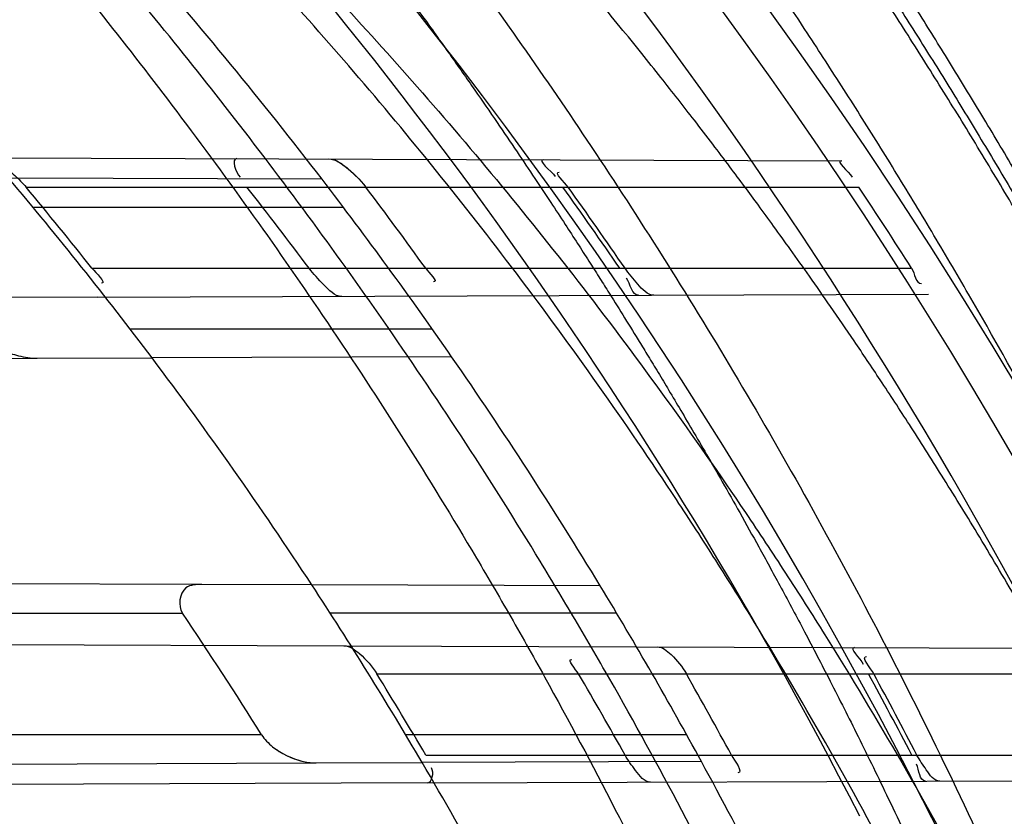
# Model space of a CAD drawing. Header units: millimetres. Extents: x 0 to 297, y 0 to 210.
# Tile 48 of 256: x 146.1197 to 146.2046, y 91.2505 to 91.3192. Entities that reach past the tile are written whole.
import ezdxf

# ---------------------------------------------------------------- set-up
doc = ezdxf.new("R2010")
doc.units = ezdxf.units.MM
doc.header["$LTSCALE"] = 16.335
doc.layers.get('0').update_dxf_attribs({"linetype": 'CONTINUOUS'})
for name, color, linetype in [('01_GLOBAL', 7, 'CONTINUOUS'), ('INTFCLR_1', 7, 'CONTINUOUS'), ('INTFCLR_144815', 7, 'CONTINUOUS')]:
    doc.layers.add(name, color=color, linetype=linetype)

msp = doc.modelspace()

# ---------------------------------------------------------------- linework, layer by layer
at = {"color": 7, "linetype": 'Continuous'}
msp.add_circle((146.8548034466, 92.13446435), 2.66, dxfattribs=at)
at = {"color": 9, "linetype": 'Continuous'}
msp.add_arc((146.8548034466, 92.13446435), 2.6259090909, 182.9674534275, 267.0325465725, dxfattribs=at)
at = {"layer": '01_GLOBAL', "color": 7, "linetype": 'Continuous'}
msp.add_circle((146.8548034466, 92.13446435), 2.695, dxfattribs=at)
at = {"layer": 'INTFCLR_1', "color": 9, "linetype": 'Continuous'}
for p, q in [((146.1165994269, 91.307301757), (146.1906055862, 91.3070434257)), ((146.1457980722, 91.305449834), (146.1187734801, 91.3055441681)), ((146.1202700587, 91.3047686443), (146.1920924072, 91.3047686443)), ((146.1476501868, 91.3030186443), (146.1208825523, 91.3030186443)), ((146.1259618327, 91.2977686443), (146.1966506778, 91.2977686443)), ((146.1264587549, 91.2952699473), (146.1981096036, 91.2955200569)), ((146.1553095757, 91.2925186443), (146.1292506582, 91.2925186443)), ((146.0681950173, 91.2898165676), (146.1212333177, 91.290001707)), ((146.1569801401, 91.2901264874), (146.1311386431, 91.2900362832)), ((146.1354262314, 91.27048603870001), (146.085160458, 91.2706615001)), ((146.1697951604, 91.27036606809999), (146.1449179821, 91.2704529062)), ((146.0727722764, 91.2680186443), (146.1337636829, 91.2680186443)), ((146.1712063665, 91.2680186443), (146.1465002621, 91.2680186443)), ((146.1476880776, 91.2651932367), (146.2155845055, 91.2649562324)), ((146.1505255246, 91.26276864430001), (146.2166761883, 91.26276864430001)), ((146.1405891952, 91.2575186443), (146.0815347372, 91.2575186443)), ((146.1772468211, 91.2575186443), (146.1530172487, 91.2575186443)), ((146.0972084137, 91.25491784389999), (146.1452844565, 91.25508566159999)), ((146.1785214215, 91.255201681), (146.1544393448, 91.2551176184)), ((146.154744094, 91.2557686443), (146.2201688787, 91.2557686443)), ((146.1548589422, 91.253369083), (146.2212503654, 91.2536008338))]:
    msp.add_line(p, q, dxfattribs=at)
at = {"layer": 'INTFCLR_1', "color": 6, "linetype": 'Continuous'}
for p, q in [((146.1906055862, 91.3070434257), (146.1906359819, 91.30704331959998)), ((146.1264587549, 91.2952699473), (146.0566160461, 91.2950261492)), ((146.1212333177, 91.290001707), (146.1311386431, 91.2900362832)), ((146.1449179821, 91.2704529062), (146.1354262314, 91.27048603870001)), ((146.0835865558, 91.2654169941), (146.1476880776, 91.2651932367)), ((146.1452844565, 91.25508566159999), (146.1544393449, 91.2551176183)), ((146.1548589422, 91.253369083), (146.0929097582, 91.2531528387))]:
    msp.add_line(p, q, dxfattribs=at)
at = {"layer": 'INTFCLR_1', "color": 7, "linetype": 'Continuous'}
msp.add_line((146.1479255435, 91.3064525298), (146.1490556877, 91.3053950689), dxfattribs=at)
msp.add_lwpolyline([(146.1440638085, 91.25524737), (146.144210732, 91.2552123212), (146.144355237, 91.2551816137), (146.1444973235, 91.2551552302), (146.1446375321, 91.2551330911), (146.1447753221, 91.25511523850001), (146.1449090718, 91.2551017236), (146.1450382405, 91.25509241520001), (146.1451633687, 91.2550871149), (146.1452844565, 91.25508566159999)], dxfattribs=at)
at = {"layer": 'INTFCLR_1', "color": 6, "linetype": 'Continuous'}
for centre, radius, start, end in [((145.8396077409, 91.0702686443), 0.4224162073, 270, 90.00000002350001), ((145.8396077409, 91.0702686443), 0.4014439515, 270, 90.00000002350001), ((145.8396077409, 91.0702686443), 0.3650864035, 37.010446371, 40.1235459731), ((145.8396077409, 91.0702686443), 0.3860864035, 34.7120513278, 37.5274422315), ((145.839355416, 91.0705399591), 0.3657541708, 38.4082546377, 39.82159468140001), ((145.8397576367, 91.0700339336), 0.3805807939, 36.7544830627, 38.0813893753), ((145.8393767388, 91.0705307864), 0.3887032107, 35.7750931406, 37.0573162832), ((145.8396156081, 91.0702571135), 0.4023582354, 34.43321213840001, 35.6507272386), ((145.8397347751, 91.07003770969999), 0.4027585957, 34.432008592, 35.6482862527), ((145.8396146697, 91.07025752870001), 0.4233627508, 32.5061741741, 33.6366877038), ((145.8396077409, 91.0702686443), 0.3650864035, 30.4187297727, 33.2518501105), ((145.8396077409, 91.0702686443), 0.3860864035, 28.6197133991, 31.2163513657), ((145.8429213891, 91.0714878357), 0.3510179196, 32.0037816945, 34.0480668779), ((145.8394235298, 91.0705110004), 0.3657149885, 30.4351559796, 31.7156135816), ((145.839695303, 91.0700573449), 0.3806198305, 29.2038350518, 30.41829466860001), ((145.8394373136, 91.07049993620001), 0.388668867, 28.4684611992, 29.6489894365), ((145.8396403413, 91.07027322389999), 0.402328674, 27.4551693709, 28.5844232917), ((145.8400725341, 91.0702733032), 0.4023467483, 27.4538193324, 28.5830080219)]:
    msp.add_arc(centre, radius, start, end, dxfattribs=at)
at = {"layer": 'INTFCLR_1', "color": 9, "linetype": 'Continuous'}
for radius, start, end in [(0.3860864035, 37.5274422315, 41.2891321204), (0.3650864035, 33.2518501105, 37.010446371), (0.3860864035, 31.2163513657, 34.7120513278), (0.3650864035, 26.8886711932, 30.4187297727), (0.3860864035, 25.3056735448, 28.6197133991)]:
    msp.add_arc((145.8396077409, 91.0702686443), radius, start, end, dxfattribs=at)
for points, knots in [([(146.215167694, 90.9396470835), (146.2159987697, 90.9419085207), (146.2176274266, 90.946474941), (146.2207305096, 90.9557355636), (146.2257654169, 90.97235802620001), (146.2304341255, 90.99186806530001), (146.2335169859, 91.0093050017), (146.2348129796, 91.0182086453), (146.2354818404, 91.02335838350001), (146.2370256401, 91.0362869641), (146.2386297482, 91.0583777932), (146.2383725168, 91.0844410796), (146.2371603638, 91.1013312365), (146.2363978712, 91.10913017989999), (146.2358364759, 91.11431722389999), (146.2341019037, 91.1283170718), (146.2301634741, 91.1507347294), (146.2244881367, 91.17262139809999), (146.2204287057, 91.18561168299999), (146.2189019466, 91.1902581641), (146.2165792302, 91.19710265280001), (146.2113391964, 91.2114121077), (146.2022901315, 91.2324139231), (146.191984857, 91.25225539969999), (146.1848007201, 91.2644679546), (146.1814430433, 91.2699042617), (146.1792124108, 91.2734478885), (146.1731796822, 91.2827676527), (146.1630706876, 91.2970711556), (146.1490288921, 91.31448381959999), (146.1371354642, 91.3275359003), (146.1288272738, 91.33587871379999), (146.1242335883, 91.3402958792), (146.1178598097, 91.34625301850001), (146.1089384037, 91.3540531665), (146.0992814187, 91.3616216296), (146.0931582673, 91.3659756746), (146.0901748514, 91.36797805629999), (146.0877179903, 91.3695554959), (146.0855301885, 91.370872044), (146.0836031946, 91.37188306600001), (146.0825200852, 91.3723860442), (146.0816575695, 91.37269367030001), (146.0810609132, 91.3728329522), (146.0805598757, 91.3727572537), (146.0804622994, 91.37228572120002), (146.0807027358, 91.3717645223), (146.0811202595, 91.37104224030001), (146.0817948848, 91.3701330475), (146.0826939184, 91.36902450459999), (146.0838249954, 91.3677243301), (146.0851758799, 91.36623182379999), (146.086740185, 91.3645487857), (146.0892045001, 91.3619398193), (146.0927127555, 91.3582725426), (146.0992604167, 91.35140180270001), (146.106411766, 91.3436935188), (146.1129263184, 91.3363261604), (146.1169531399, 91.331641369), (146.123428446, 91.3239507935), (146.1333417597, 91.31148785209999), (146.1463378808, 91.2933556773), (146.155744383, 91.27855323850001), (146.1619029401, 91.26801686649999), (146.1660815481, 91.2606062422), (146.1732904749, 91.2470796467), (146.1829180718, 91.22665319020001), (146.189559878, 91.2096229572), (146.192649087, 91.2007931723)], [0, 0, 0, 0, 0.0103790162, 0.0208837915, 0.0420711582, 0.08518389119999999, 0.1071959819, 0.1183353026, 0.1239410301, 0.1295663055, 0.1744258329, 0.2192337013, 0.2417180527, 0.2473539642, 0.2529903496, 0.2641931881, 0.3081223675, 0.3509244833, 0.3614867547, 0.3667496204, 0.3719934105, 0.3926231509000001, 0.4323812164, 0.470412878, 0.488854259, 0.4934078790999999, 0.4979383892, 0.5068921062, 0.5412323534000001, 0.5733304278, 0.6031976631, 0.6172528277, 0.6240454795, 0.630650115, 0.6548352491, 0.6750685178, 0.6834752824, 0.6871962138, 0.6905460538, 0.6960524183, 0.6981915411, 0.6999110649, 0.7012078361, 0.7020914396, 0.7026255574, 0.7031007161, 0.7038824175, 0.7050749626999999, 0.7066970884, 0.7087489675, 0.7112252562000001, 0.7141187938, 0.7174211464, 0.7211233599, 0.729578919, 0.7392839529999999, 0.762009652, 0.7748693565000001, 0.7816473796, 0.7886214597, 0.8181786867, 0.8502212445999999, 0.8846823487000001, 0.8936821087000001, 0.9027944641, 0.9213301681, 0.9597016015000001, 1, 1, 1, 1]), ([(146.1992099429, 91.20019722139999), (146.1960588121, 91.2089902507), (146.1892828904, 91.22594970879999), (146.1794698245, 91.24627169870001), (146.1721239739, 91.2597257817), (146.1678648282, 91.26709857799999), (146.1615839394, 91.2775869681), (146.1519904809, 91.292320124), (146.1387431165, 91.3103555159), (146.12864185, 91.32274522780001), (146.1220434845, 91.3303899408), (146.1179380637, 91.3350487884), (146.1112965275, 91.3423740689), (146.104001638, 91.3500411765), (146.0973362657, 91.35685518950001), (146.0937384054, 91.3605216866), (146.091259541, 91.3630706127), (146.089155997, 91.3652879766), (146.0875467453, 91.3669643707), (146.0839795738, 91.37126884), (146.0853256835, 91.3712686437)], [0, 0, 0, 0, 0.1351411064, 0.2639657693, 0.3262515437, 0.3568857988, 0.3871506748, 0.5031238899, 0.6110823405, 0.7107727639, 0.7343091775, 0.7571888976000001, 0.8006105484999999, 0.8773801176, 0.9101731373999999, 0.9387430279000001, 0.9512497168, 0.9624026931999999, 0.9805243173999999, 1, 1, 1, 1]), ([(146.0853256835, 91.3712686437), (146.0858354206, 91.3712685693), (146.0884302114, 91.37024205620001), (146.0914097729, 91.3684995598), (146.094679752, 91.36644225), (146.0977098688, 91.3644452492), (146.1039326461, 91.360106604), (146.1137472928, 91.3525690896), (146.1228234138, 91.3447983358), (146.1293077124, 91.3388643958), (146.1339781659, 91.33446754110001), (146.1424222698, 91.3261670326), (146.1545124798, 91.3131819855), (146.1687911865, 91.29585634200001), (146.1790766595, 91.28161812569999), (146.1852148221, 91.2723404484), (146.1874832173, 91.2688147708), (146.1908964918, 91.263408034), (146.1981971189, 91.2512666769), (146.2086731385, 91.2315369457), (146.2178781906, 91.21064109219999), (146.2232089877, 91.19640184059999), (146.2255710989, 91.18959322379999), (146.227123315, 91.18497242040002), (146.2312489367, 91.17205880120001), (146.2370185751, 91.1502981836), (146.2410247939, 91.1279970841), (146.242788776, 91.1140716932), (146.2433595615, 91.1089133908), (146.2441347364, 91.1011583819), (146.2453671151, 91.08436335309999), (146.2456287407, 91.058442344), (146.2439975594, 91.03647449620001), (146.2424282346, 91.02361998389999), (146.2417481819, 91.0184987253), (146.2404303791, 91.0096435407), (146.2372949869, 90.9922981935), (146.2325471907, 90.97289442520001), (146.2274296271, 90.95636879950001), (146.2242749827, 90.9471599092), (146.2226192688, 90.94261896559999), (146.2217743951, 90.9403701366)], [0, 0, 0, 0, 0.0031306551, 0.0166311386, 0.0214593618, 0.0268204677, 0.03892666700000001, 0.0680356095, 0.1027865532, 0.1122690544, 0.1220182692, 0.1421808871, 0.1849821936, 0.2309157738, 0.2799873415, 0.2927705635, 0.2992370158, 0.3057352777, 0.3320402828, 0.3862318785, 0.4428084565, 0.4721382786, 0.4795908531, 0.487069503, 0.5020757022, 0.562848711, 0.6251729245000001, 0.641061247, 0.6490543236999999, 0.6570463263, 0.6889269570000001, 0.7524525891, 0.8160592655, 0.8240370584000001, 0.8319876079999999, 0.8477879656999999, 0.8790177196, 0.9402188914, 0.9703170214, 0.9852457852, 1, 1, 1, 1])]:
    msp.add_open_spline(points, degree=3, knots=knots, dxfattribs=at)
at = {"layer": 'INTFCLR_1', "color": 6, "linetype": 'Continuous'}
for points, knots in [([(146.1150652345, 91.3712686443), (146.1142109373, 91.3712686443), (146.1157546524, 91.3683280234), (146.1170803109, 91.3667058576), (146.1192467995, 91.3638593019), (146.1219201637, 91.3606396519), (146.125337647, 91.3565305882), (146.129332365, 91.3517587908), (146.1336170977, 91.3465688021), (146.1378478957, 91.3413533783), (146.1417862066, 91.33638567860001), (146.1454017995, 91.33172329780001), (146.1486896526, 91.3273866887), (146.1516611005, 91.3233827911), (146.1543369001, 91.3197024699), (146.156743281, 91.3163299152), (146.1589048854, 91.3132456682), (146.1608385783, 91.3104414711), (146.1625660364, 91.3078989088), (146.1641084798, 91.30559694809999), (146.165490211, 91.30350884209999), (146.1667189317, 91.3016311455), (146.1678098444, 91.29994672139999), (146.1687779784, 91.29843810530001), (146.1696459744, 91.2970741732), (146.1706214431, 91.29552968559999), (146.171753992, 91.2937197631), (146.1728766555, 91.29190262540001), (146.1738510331, 91.2903096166), (146.1746912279, 91.2889253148), (146.1756155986, 91.2873892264), (146.1766371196, 91.2856754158), (146.1777643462, 91.28376355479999), (146.1790081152, 91.2816276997), (146.1803754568, 91.2792474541), (146.181880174, 91.2765877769), (146.1835347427, 91.2736124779), (146.1853542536, 91.27027563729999), (146.1873580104, 91.2665190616), (146.1895596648, 91.26228659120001), (146.1919715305, 91.2575132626), (146.194608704, 91.25211957), (146.1974929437, 91.24599442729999), (146.200642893, 91.2390039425), (146.2040752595, 91.23097719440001), (146.207802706, 91.22170867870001), (146.2118351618, 91.2109047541), (146.2161179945, 91.1983172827), (146.2203681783, 91.1842931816), (146.2242872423, 91.1694234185), (146.2276657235, 91.1543820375), (146.2304753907, 91.139299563), (146.2327156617, 91.12423570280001), (146.2343982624, 91.1091881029), (146.2355287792, 91.09419226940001), (146.236117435, 91.07923359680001), (146.2361708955, 91.0643357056), (146.2356951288, 91.04948488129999), (146.2346936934, 91.03468304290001), (146.2331693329, 91.0199420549), (146.2311191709, 91.00523224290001), (146.2285428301, 90.9905732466), (146.2254275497, 90.9759332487), (146.2217708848, 90.96133081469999), (146.2176203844, 90.94696854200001), (146.2132204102, 90.93354429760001), (146.2088852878, 90.9216267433), (146.2048596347, 90.91144843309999), (146.2011587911, 90.9027023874), (146.1977663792, 90.8951298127), (146.1946668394, 90.88853337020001), (146.1918379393, 90.88275133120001), (146.1892594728, 90.8776633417), (146.1869119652, 90.8731715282), (146.1847820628, 90.86920240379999), (146.1828538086, 90.8656918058), (146.1811073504, 90.8625765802), (146.1795253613, 90.85980462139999), (146.1780916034, 90.8573318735), (146.1767959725, 90.85512907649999), (146.1756290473, 90.853169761), (146.1745782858, 90.8514245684), (146.1736278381, 90.8498612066), (146.1727650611, 90.8484544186), (146.1719665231, 90.84716262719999), (146.1711689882, 90.84588214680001), (146.1703111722, 90.8445150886), (146.1693416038, 90.84298277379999), (146.1682509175, 90.8412753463), (146.1670226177, 90.8393723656), (146.1656376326, 90.83725160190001), (146.1640803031, 90.83489670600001), (146.1623329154, 90.8322916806), (146.1603729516, 90.82941522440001), (146.1581781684, 90.826247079), (146.1557236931, 90.8227690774), (146.1529902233, 90.81897164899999), (146.1499514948, 90.81483864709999), (146.1465806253, 90.8103557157), (146.1428687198, 90.80553486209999), (146.1388145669, 90.8003907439), (146.1344498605, 90.7949851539), (146.129996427, 90.7895765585), (146.1258273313, 90.7845911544), (146.1222457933, 90.7802900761), (146.1194492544, 90.7769295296), (146.1171773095, 90.7739602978), (146.1158081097, 90.7722877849), (146.114193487, 90.7692686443), (146.1150652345, 90.7692686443)], [0, 0, 0, 0, 0.0038604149, 0.007501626, 0.0124785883, 0.0188917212, 0.0268498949, 0.0364677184, 0.0470694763, 0.05724446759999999, 0.0668187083, 0.0757144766, 0.08390537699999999, 0.0914099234, 0.09824517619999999, 0.1044667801, 0.1101313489, 0.1152642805, 0.1198589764, 0.1240215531, 0.1277856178, 0.1311734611, 0.1341617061, 0.1368541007, 0.1392736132, 0.1414672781, 0.1451087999, 0.148921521, 0.1511192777, 0.1535471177, 0.1562389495, 0.1592204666, 0.1625628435, 0.1662680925, 0.1703891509, 0.1749670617, 0.1800766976, 0.185772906, 0.1921414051, 0.1993155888, 0.2073311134, 0.2163077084, 0.2264451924, 0.2379233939, 0.2509534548, 0.2658909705, 0.2830621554, 0.3030578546, 0.3259639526, 0.3492662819, 0.3725305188, 0.395610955, 0.4185782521, 0.4413347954, 0.4640172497, 0.4865192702, 0.5089682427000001, 0.5313242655, 0.5536477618, 0.5759939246, 0.5982772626, 0.6207472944, 0.6432362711, 0.6658996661, 0.6887559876, 0.7107777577, 0.7297237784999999, 0.7460531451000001, 0.7602331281, 0.7726347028, 0.7835467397, 0.7931663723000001, 0.8017211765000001, 0.8093215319, 0.8160683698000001, 0.8220757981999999, 0.8274205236, 0.83220661, 0.8364980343, 0.8403367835, 0.8437547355, 0.8468031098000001, 0.8495420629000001, 0.8520223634, 0.8542604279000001, 0.8564046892, 0.8588391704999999, 0.8615533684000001, 0.8645986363, 0.8679945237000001, 0.8717882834, 0.8760445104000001, 0.8807522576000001, 0.8859628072, 0.8917731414, 0.8981681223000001, 0.9051985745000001, 0.9129160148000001, 0.9213486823, 0.930543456, 0.9404096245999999, 0.9509435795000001, 0.9619432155, 0.9720502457, 0.9803711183, 0.9870628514, 0.9922716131, 0.9960607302, 1, 1, 1, 1]), ([(146.1150652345, 90.7692686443), (146.1160387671, 90.7692686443), (146.1177271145, 90.7704064), (146.1203228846, 90.771969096), (146.1232989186, 90.77413160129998), (146.1269787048, 90.7769491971), (146.1313602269, 90.7805465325), (146.136189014, 90.7847397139), (146.1410884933, 90.7892225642), (146.14571304, 90.7936536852), (146.1499506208, 90.7978758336), (146.1538079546, 90.8018604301), (146.1573032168, 90.80558744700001), (146.1604624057, 90.80905244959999), (146.1633068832, 90.8122543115), (146.1658602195, 90.8151952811), (146.1681553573, 90.81789510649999), (146.1702110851, 90.8203595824), (146.1720499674, 90.82260144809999), (146.1736917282, 90.82463420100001), (146.175161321, 90.82647923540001), (146.1764960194, 90.8281758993), (146.177810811, 90.8298661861), (146.1792115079, 90.8316888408), (146.1806985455, 90.83365031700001), (146.1821699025, 90.8356187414), (146.183615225, 90.8375779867), (146.1851191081, 90.83964462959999), (146.1867839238, 90.8419668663), (146.1886446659, 90.84460610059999), (146.1907239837, 90.84761283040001), (146.1930437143, 90.8510418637), (146.1956231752, 90.8549500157), (146.1984823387, 90.8594072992), (146.2016518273, 90.86451166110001), (146.2051614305, 90.8703758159), (146.209038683, 90.87713741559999), (146.2133125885, 90.8849785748), (146.2180078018, 90.8941127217), (146.2231555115, 90.90485947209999), (146.2286552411, 90.91737178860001), (146.2341538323, 90.9312565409), (146.2392951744, 90.9458956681), (146.2438614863, 90.9607345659), (146.2478132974, 90.9756282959), (146.2511637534, 90.9905608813), (146.2539112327, 91.0054533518), (146.2560779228, 91.020346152), (146.2576685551, 91.0351758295), (146.2586982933, 91.04996599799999), (146.2591763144, 91.0647019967), (146.2591102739, 91.07938636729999), (146.2585051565, 91.0940278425), (146.2573642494, 91.1086171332), (146.2556872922, 91.1231604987), (146.2534729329, 91.1376558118), (146.2507211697, 91.1520808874), (146.2474209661, 91.1664680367), (146.2435667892, 91.18079923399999), (146.239139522, 91.1950910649), (146.234151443, 91.20927087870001), (146.2288018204, 91.2228037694), (146.2234345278, 91.2350612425), (146.218408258, 91.24561069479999), (146.2138248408, 91.25458398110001), (146.2096571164, 91.2622864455), (146.2058775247, 91.2689320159), (146.2024553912, 91.2746998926), (146.1993628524, 91.27972662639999), (146.196567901, 91.2841272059), (146.1940471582, 91.2879852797), (146.1917761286, 91.291377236), (146.189737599, 91.2943570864), (146.1879066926, 91.29698229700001), (146.18627007, 91.2992900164), (146.1848016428, 91.3013303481), (146.183482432, 91.3031394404), (146.182221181, 91.3048484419), (146.1809100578, 91.3066048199), (146.1794654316, 91.30851560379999), (146.1779774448, 91.3104564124), (146.1764846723, 91.31237679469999), (146.1749729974, 91.3142966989), (146.1733137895, 91.3163746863), (146.1714604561, 91.3186595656), (146.1693845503, 91.3211749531), (146.1670661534, 91.32393152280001), (146.1644777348, 91.32694376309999), (146.1615962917, 91.33021938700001), (146.1583918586, 91.3337681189), (146.154841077, 91.33758842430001), (146.1509238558, 91.34167085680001), (146.1466153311, 91.3459997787), (146.1419164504, 91.35053715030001), (146.1369054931, 91.3551583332), (146.1319289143, 91.35951049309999), (146.1273729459, 91.3632762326), (146.1235388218, 91.3662278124), (146.1204516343, 91.36848349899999), (146.1177826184, 91.37009623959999), (146.1160568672, 91.3712686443), (146.1150652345, 91.3712686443)], [0, 0, 0, 0, 0.0042187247, 0.0081401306, 0.0133978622, 0.0200459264, 0.0282638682, 0.0379443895, 0.0477615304, 0.05703690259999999, 0.0656973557, 0.0736821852, 0.0810680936, 0.0878383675, 0.0940009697, 0.0996271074, 0.1047154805, 0.1093563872, 0.1135342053, 0.1172803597, 0.1206792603, 0.1237557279, 0.1266349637, 0.1299589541, 0.1337168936, 0.1373013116, 0.1406085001, 0.1442672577, 0.148377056, 0.1529904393, 0.1582606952, 0.164218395, 0.1709303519, 0.1785521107, 0.1871652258, 0.1969659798, 0.2081658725, 0.2209392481, 0.2356613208, 0.2526660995, 0.2725685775, 0.2948769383, 0.3173640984, 0.3397873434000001, 0.3621386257, 0.3841211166, 0.4060891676, 0.4277469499, 0.4493218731, 0.470705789, 0.4919793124, 0.5131981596, 0.5343255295, 0.5554668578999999, 0.5765984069, 0.5977513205, 0.6189954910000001, 0.6402209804, 0.6617015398, 0.6832900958, 0.7050415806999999, 0.7268239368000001, 0.7463339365, 0.7630160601, 0.7774553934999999, 0.7899931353, 0.8009638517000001, 0.8105830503, 0.8190545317, 0.8265380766, 0.8331730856, 0.8390248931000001, 0.8442268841, 0.8488182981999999, 0.8528943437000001, 0.8564866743, 0.8597116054, 0.8625968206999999, 0.8656908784, 0.8692094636, 0.8729771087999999, 0.8762884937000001, 0.879749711, 0.8835661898, 0.8878115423, 0.8924986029, 0.8976989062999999, 0.9034198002, 0.9097088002, 0.9166034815, 0.9241390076, 0.9323094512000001, 0.9411199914, 0.9506041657, 0.9606137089, 0.9706541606, 0.9792553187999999, 0.9862062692, 0.9916647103, 0.9957028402, 1, 1, 1, 1]), ([(146.1165994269, 91.307301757), (146.1171773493, 91.3072997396), (146.1181467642, 91.3067151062), (146.1193197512, 91.30580484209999), (146.1199722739, 91.3051257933), (146.1202700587, 91.3047686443)], [0, 0, 0, 0, 0.3827870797, 0.6920045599, 1, 1, 1, 1]), ([(146.1475019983, 91.29534340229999), (146.1468862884, 91.29534125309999), (146.1458850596, 91.2964056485), (146.145062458, 91.29725872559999), (146.1446816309, 91.2977686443)], [0, 0, 0, 0, 0.4917266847, 1, 1, 1, 1]), ([(146.174419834, 91.2954373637), (146.1738569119, 91.29543539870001), (146.1729782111, 91.29648167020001), (146.1722602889, 91.2972856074), (146.1719291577, 91.2977686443)], [0, 0, 0, 0, 0.4901124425, 1, 1, 1, 1]), ([(146.1156249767, 91.2925186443), (146.1160011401, 91.2920539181), (146.1168702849, 91.2913663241), (146.1182542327, 91.29064868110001), (146.1196780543, 91.29016183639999), (146.1206917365, 91.2899998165), (146.1212333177, 91.290001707)], [0, 0, 0, 0, 0.2849232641, 0.5169212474, 0.741907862, 1, 1, 1, 1]), ([(146.1354262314, 91.27048603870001), (146.1349606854, 91.2704876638), (146.133583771, 91.27044920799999), (146.1333553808, 91.26862303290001), (146.1337636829, 91.2680186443)], [0, 0, 0, 0, 0.3896036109, 1, 1, 1, 1]), ([(146.1476880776, 91.2651932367), (146.1481902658, 91.26519148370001), (146.1493202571, 91.2643606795), (146.150122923, 91.26342013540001), (146.1505255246, 91.26276864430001)], [0, 0, 0, 0, 0.3960364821, 1, 1, 1, 1]), ([(146.1747089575, 91.26509891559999), (146.1751629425, 91.2650973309), (146.1761740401, 91.2642719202), (146.176867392, 91.26338576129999), (146.1772186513, 91.26276864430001)], [0, 0, 0, 0, 0.3900004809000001, 1, 1, 1, 1]), ([(146.1741329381, 91.25343636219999), (146.1735890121, 91.2534344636), (146.1727974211, 91.25449028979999), (146.1721968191, 91.25529902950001), (146.1719343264, 91.2557686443)], [0, 0, 0, 0, 0.5027416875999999, 1, 1, 1, 1]), ([(146.1990764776, 91.25352343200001), (146.198573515, 91.2535216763), (146.1978732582, 91.2545582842), (146.1973407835, 91.2553207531), (146.1971080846, 91.2557686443)], [0, 0, 0, 0, 0.4991231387, 1, 1, 1, 1])]:
    msp.add_open_spline(points, degree=3, knots=knots, dxfattribs=at)
for points in [[(146.1384538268, 91.30722547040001), (146.1379096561, 91.30722736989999), (146.1383908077, 91.30604420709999), (146.1387264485, 91.3056158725)], [(146.1648990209, 91.30713315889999), (146.1643058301, 91.3071352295), (146.1655724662, 91.3061563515), (146.1659182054, 91.3056743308)], [(146.1906055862, 91.3070434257), (146.1900434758, 91.3070453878), (146.1912110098, 91.3060960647), (146.1915223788, 91.3056280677)], [(146.1670203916, 91.3047686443), (146.1667290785, 91.3051748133), (146.1657476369, 91.30605534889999), (146.1662474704, 91.3060536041)], [(146.1259618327, 91.2977686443), (146.1262768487, 91.2973713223), (146.1272768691, 91.29648159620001), (146.126769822, 91.29647982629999)], [(146.154738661, 91.2977686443), (146.1550050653, 91.29739893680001), (146.1558777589, 91.2965862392), (146.1554220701, 91.2965846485)], [(146.1966506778, 91.2977686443), (146.1969333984, 91.2973249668), (146.1969759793, 91.29643784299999), (146.1975020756, 91.29643967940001)], [(146.1731048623, 91.29543277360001), (146.1725005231, 91.295430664), (146.1724032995, 91.29641709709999), (146.172061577, 91.2969155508)], [(146.1917206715, 91.2650395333), (146.1911786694, 91.26504142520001), (146.1922193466, 91.2640769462), (146.1924786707, 91.2636010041)], [(146.1679235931, 91.26276864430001), (146.1676903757, 91.2631658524), (146.1668699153, 91.2640183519), (146.1673305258, 91.2640167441)], [(146.1933832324, 91.26276864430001), (146.1931226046, 91.2632470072), (146.1922236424, 91.2642847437), (146.192768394, 91.26428284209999)], [(146.1811081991, 91.2557686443), (146.1813648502, 91.25529534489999), (146.1821858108, 91.2542479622), (146.1816474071, 91.25424608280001)], [(146.1978513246, 91.25351915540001), (146.1972978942, 91.2535172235), (146.1973209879, 91.25449078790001), (146.1970658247, 91.2549818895)], [(146.1548589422, 91.253369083), (146.1553125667, 91.25337066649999), (146.1554737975, 91.2542832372), (146.1552440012, 91.25467435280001)]]:
    msp.add_open_spline(points, degree=3, dxfattribs=at)
at = {"layer": 'INTFCLR_1', "color": 7, "linetype": 'Continuous'}
for points, knots in [([(146.1463914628, 91.3071977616), (146.1469059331, 91.3071966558), (146.148127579, 91.3063666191), (146.1490693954, 91.3054399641), (146.1495747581, 91.30476864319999)], [0, 0, 0, 0, 0.3797546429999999, 1, 1, 1, 1]), ([(146.1405890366, 91.25751945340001), (146.14083637, 91.25712221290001), (146.1416235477, 91.25632928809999), (146.1432115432, 91.2554292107), (146.1445588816, 91.25508382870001), (146.1452834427, 91.2550867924)], [0, 0, 0, 0, 0.2576652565, 0.6010317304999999, 1, 1, 1, 1]), ([(146.1405891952, 91.2575186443), (146.1408367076, 91.2571219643), (146.1418448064, 91.2561065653), (146.1431548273, 91.2554752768), (146.1440638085, 91.25524737)], [0, 0, 0, 0, 0.3328619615, 1, 1, 1, 1])]:
    msp.add_open_spline(points, degree=3, knots=knots, dxfattribs=at)
msp.add_open_spline([(146.1463914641, 91.3071977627), (146.1469599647, 91.3071957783), (146.147475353, 91.3067996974), (146.1479255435, 91.3064525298)], degree=3, dxfattribs=at)
at = {"layer": 'INTFCLR_144815', "color": 6, "linetype": 'Continuous'}
for radius in [0.4466793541, 0.4256665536]:
    msp.add_circle((145.8396077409, 91.0702686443), radius, dxfattribs=at)
for radius, start, end in [(0.6157754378, 313.9937911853, 154.5150993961), (0.5947754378, 312.9543589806, 154.5144414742), (0.5751005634, 282.2440355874, 71.2863570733), (0.4627266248, 45.0000000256, 314.9999999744), (0.4618985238, 44.999999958, 315.000000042), (0.461229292, 44.99999997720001, 315.0000000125), (0.4169682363, 25.6072723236, 64.3927276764), (0.4537777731, 308.490992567, 51.50900743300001), (0.3959554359, 27.0737153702, 62.92628462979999)]:
    msp.add_arc((145.8396077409, 91.0702686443), radius, start, end, dxfattribs=at)
at = {"layer": 'INTFCLR_144815', "color": 9, "linetype": 'Continuous'}
for centre, radius, start, end in [((145.8396077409, 91.0702686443), 0.5712784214, 292.4997540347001, 54.0964566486), ((145.8396102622, 91.0702698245), 0.5153523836, 292.4997540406, 54.09645665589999), ((145.8396077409, 91.0702686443), 0.450734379, 313.8592910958, 46.1407088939)]:
    msp.add_arc(centre, radius, start, end, dxfattribs=at)
at = {"layer": 'INTFCLR_144815', "color": 6, "linetype": 'Continuous'}
for points, knots in [([(146.2625648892, 91.0702686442), (146.2625648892, 91.0724684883), (146.262532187, 91.0768687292), (146.2623850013, 91.08346881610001), (146.2621395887, 91.09006891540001), (146.2617957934, 91.0966690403), (146.2613534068, 91.1032690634), (146.2608121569, 91.10986895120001), (146.260171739, 91.11646838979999), (146.2594317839, 91.123067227), (146.2585919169, 91.1296649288), (146.2576516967, 91.13626118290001), (146.2566107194, 91.14285515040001), (146.2554685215, 91.14944622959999), (146.2542247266, 91.1560332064), (146.2528788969, 91.1626151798), (146.2514307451, 91.1691905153), (146.2498799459, 91.1757578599), (146.2482264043, 91.18231502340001), (146.2464700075, 91.1888601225), (146.2446109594, 91.1953903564), (146.2426494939, 91.20190318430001), (146.240586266, 91.20839506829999), (146.2384220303, 91.2148626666), (146.2361580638, 91.2213016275), (146.2337958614, 91.2277076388), (146.2313375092, 91.2340755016), (146.2287855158, 91.2403997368), (146.2261430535, 91.24667412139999), (146.223413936, 91.2528919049), (146.2206027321, 91.25904570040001), (146.2177148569, 91.2651274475), (146.2147566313, 91.2711284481), (146.2117353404, 91.27703939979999), (146.2086592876, 91.28285042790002), (146.2055378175, 91.2885511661), (146.2023813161, 91.29413085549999), (146.1992011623, 91.29957850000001), (146.1960096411, 91.3048830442), (146.1928197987, 91.3100336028), (146.1896452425, 91.3150197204), (146.1864998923, 91.3198316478), (146.1833976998, 91.3244606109), (146.1803523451, 91.32889905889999), (146.1773769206, 91.3331408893), (146.1744836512, 91.33718159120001), (146.1716836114, 91.34101837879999), (146.1689866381, 91.3446500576), (146.1664013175, 91.3480768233), (146.1639350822, 91.3512999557), (146.1615937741, 91.3543222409), (146.1593814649, 91.35714805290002), (146.1573002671, 91.3597834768), (146.1553509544, 91.36223545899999), (146.1535333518, 91.3645113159), (146.1518468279, 91.3666181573), (146.1502903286, 91.36856289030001), (146.148862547, 91.37035208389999), (146.1475620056, 91.3719918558), (146.1463872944, 91.3734878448), (146.1453367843, 91.3748448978), (146.1444092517, 91.3760686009), (146.1436017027, 91.3771608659), (146.1429160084, 91.3781339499), (146.1423391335, 91.37896735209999), (146.1418093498, 91.3798985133), (146.141227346, 91.3805648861), (146.1412445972, 91.3817629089), (146.1415550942, 91.3817685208)], [0, 0, 0, 0, 0.0193188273, 0.0386418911, 0.05797372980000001, 0.0773181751, 0.0966800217, 0.1160624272, 0.1354702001, 0.1549057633, 0.1743738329, 0.1938759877, 0.2134167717, 0.2329964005, 0.2526187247, 0.2722829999, 0.2919923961, 0.3117443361, 0.3315407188, 0.3513772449, 0.37125414, 0.391164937, 0.4111075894, 0.4310729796, 0.4510561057, 0.4710451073, 0.4910305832, 0.5109984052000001, 0.5309330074, 0.5508166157, 0.5706284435, 0.590344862, 0.6099392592, 0.6293819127, 0.6486401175, 0.6676780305, 0.6864570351, 0.7049360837, 0.7230721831, 0.7408210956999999, 0.7581383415, 0.7749801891, 0.7913047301, 0.8070730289, 0.822250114, 0.8368060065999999, 0.8507161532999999, 0.8639624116, 0.8765312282, 0.8884132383, 0.8996029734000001, 0.9101049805, 0.9199296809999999, 0.9290934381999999, 0.9376135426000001, 0.9455077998, 0.9527934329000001, 0.9594885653, 0.9656100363, 0.9711731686, 0.9761922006, 0.9806816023, 0.9846553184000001, 0.9881278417, 0.9911127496, 0.9936230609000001, 0.9972727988, 1, 1, 1, 1]), ([(146.1515348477, 90.7587687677), (146.1512150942, 90.7587746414), (146.1512119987, 90.7600070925), (146.1517859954, 90.7606977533), (146.1523169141, 90.7616585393), (146.1528921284, 90.7625183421), (146.1535763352, 90.7635215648), (146.1543814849, 90.7646472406), (146.15530592, 90.76590779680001), (146.1563525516, 90.76730531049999), (146.1575225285, 90.7688454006), (146.1588179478, 90.7705337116), (146.1602417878, 90.77237807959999), (146.1617966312, 90.7743862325), (146.1634827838, 90.7765637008), (146.1652973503, 90.7789125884), (146.1672357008, 90.7814334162), (146.169295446, 90.7841302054), (146.1714790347, 90.7870140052), (146.1737896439, 90.7900978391), (146.1762240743, 90.7933873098), (146.1787743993, 90.79688231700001), (146.1814309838, 90.80058082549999), (146.1841860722, 90.80448380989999), (146.1870298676, 90.8085896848), (146.1899514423, 90.8128953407), (146.1929388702, 90.81739609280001), (146.195979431, 90.82208572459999), (146.1990598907, 90.82695665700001), (146.2021667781, 90.832000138), (146.2052866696, 90.837206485), (146.2084064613, 90.8425653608), (146.2115136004, 90.84806604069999), (146.2145962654, 90.85369765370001), (146.2176434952, 90.85944939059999), (146.2206452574, 90.86531064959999), (146.2235925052, 90.87127120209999), (146.2264771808, 90.8773212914), (146.2292921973, 90.88345171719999), (146.2320314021, 90.88965389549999), (146.2346894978, 90.8959198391), (146.2372619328, 90.9022420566), (146.2397453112, 90.90861474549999), (146.2421317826, 90.9150191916), (146.2444188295, 90.9214479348), (146.2466074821, 90.92790255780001), (146.2487002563, 90.9343910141), (146.2506975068, 90.9409155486), (146.2525965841, 90.9474680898), (146.2543963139, 90.95404485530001), (146.2560946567, 90.9606375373), (146.2576905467, 90.9672398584), (146.2591843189, 90.9738506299), (146.2605765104, 90.98046966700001), (146.2618676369, 90.9870969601), (146.2630580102, 90.99373176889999), (146.2641477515, 91.00037227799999), (146.2651369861, 91.0070162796), (146.2660260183, 91.0136624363), (146.2668152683, 91.02031037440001), (146.2675051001, 91.0269596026), (146.2680958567, 91.03360976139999), (146.2685878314, 91.0402603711), (146.2689813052, 91.04691137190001), (146.269276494, 91.05356251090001), (146.2694735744, 91.0602138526), (146.2695726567, 91.0668651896), (146.2695738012, 91.07351660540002), (146.2694770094, 91.08016791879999), (146.2692822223, 91.0868192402), (146.2689893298, 91.0934703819), (146.2685981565, 91.1001213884), (146.2681084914, 91.10677196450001), (146.2675200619, 91.1134219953), (146.2668325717, 91.12007108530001), (146.2660456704, 91.1267189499), (146.2651589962, 91.1333650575), (146.2641721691, 91.140008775), (146.2630848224, 91.1466492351), (146.2618965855, 91.1532855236), (146.2606070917, 91.1599166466), (146.2592161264, 91.1665408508), (146.2577236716, 91.1731557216), (146.25612979, 91.17975889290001), (146.2544344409, 91.1863486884), (146.2526374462, 91.19292404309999), (146.2507388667, 91.199483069), (146.2487392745, 91.2060224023), (146.2466397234, 91.21253772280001), (146.2444415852, 91.21902445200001), (146.2421464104, 91.2254781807), (146.2397562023, 91.2318939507), (146.2372735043, 91.23826617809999), (146.2347014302, 91.24458873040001), (146.2320437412, 91.2508548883), (146.2293049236, 91.2570573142), (146.2264902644, 91.2631880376), (146.2236059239, 91.2692384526), (146.220658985, 91.2751993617), (146.2176574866, 91.2810610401), (146.2146104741, 91.2868132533), (146.211527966, 91.2924454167), (146.2084209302, 91.29794670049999), (146.2053011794, 91.3033062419), (146.2021812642, 91.3085133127), (146.1990742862, 91.31355757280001), (146.1959936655, 91.31842933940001), (146.1929528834, 91.3231198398), (146.189965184, 91.32762147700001), (146.187043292, 91.3319280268), (146.1841991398, 91.3360347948), (146.1814436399, 91.339938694), (146.1787864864, 91.34363828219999), (146.1762360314, 91.34713370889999), (146.1737992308, 91.3504265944), (146.1714816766, 91.35351982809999), (146.1692876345, 91.3564173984), (146.1672201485, 91.3591241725), (146.1652811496, 91.36164570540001), (146.1634716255, 91.36398800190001), (146.1617917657, 91.3661573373), (146.1602410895, 91.3681601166), (146.1588186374, 91.3700026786), (146.1575230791, 91.3716911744), (146.1563528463, 91.37323156), (146.1553062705, 91.3746291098), (146.1543814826, 91.3758897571), (146.1535770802, 91.37701559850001), (146.1528902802, 91.3780187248), (146.1523225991, 91.3788790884), (146.1518630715, 91.37966964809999), (146.151402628, 91.3804116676), (146.1510534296, 91.3817596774), (146.1515348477, 91.3817685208)], [0, 0, 0, 0, 0.0014103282, 0.0032894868, 0.0045784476, 0.006109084, 0.0078878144, 0.009921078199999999, 0.0122159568, 0.0147800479, 0.0176210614, 0.0207450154, 0.0241645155, 0.0278962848, 0.0319450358, 0.0363094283, 0.0409856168, 0.0459681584, 0.0512740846, 0.0569372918, 0.0629614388, 0.06932079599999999, 0.0760170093, 0.0830428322, 0.09038864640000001, 0.09804223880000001, 0.1059886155, 0.1142106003, 0.1226891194, 0.1314036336, 0.1403327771, 0.1494548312, 0.1587482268, 0.1681920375, 0.1777662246, 0.1874518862, 0.1972313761, 0.2070885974, 0.2170088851, 0.2269790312, 0.2369874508, 0.247023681, 0.2570780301, 0.2671479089, 0.2771627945, 0.2871678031, 0.297203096, 0.3072268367, 0.3172573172, 0.3272873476, 0.3372951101, 0.3472786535, 0.3572404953, 0.3671820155, 0.3771057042, 0.38701475, 0.3969071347, 0.4067804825, 0.4166362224, 0.4264761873, 0.4363022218, 0.4461151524, 0.4559173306, 0.4657100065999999, 0.4754958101, 0.4852761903, 0.4950537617, 0.5048299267, 0.514607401, 0.5243876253, 0.5341732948, 0.5439658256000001, 0.5537677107, 0.5635801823, 0.5734055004, 0.5832449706, 0.5931003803, 0.6029729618, 0.6128636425, 0.6227732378, 0.6327028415, 0.6426530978, 0.6526214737, 0.6626060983, 0.6726078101, 0.6826271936, 0.6926651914, 0.7027189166, 0.7127821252, 0.7228511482, 0.7329216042, 0.7429877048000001, 0.7530428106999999, 0.7630790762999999, 0.7730874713, 0.7830577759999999, 0.7929782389, 0.8028356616, 0.8126154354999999, 0.8223014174, 0.8318761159, 0.8413205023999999, 0.8506146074, 0.8597374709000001, 0.8686675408, 0.8773831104, 0.8858627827, 0.8940860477, 0.9020337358, 0.9096886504, 0.9170358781, 0.9240630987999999, 0.9307608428, 0.9371226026, 0.9431446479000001, 0.9488258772, 0.9541674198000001, 0.9591725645, 0.9638462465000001, 0.9681947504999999, 0.9722253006, 0.9759458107, 0.979364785, 0.9824904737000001, 0.9853313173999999, 0.9878955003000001, 0.9901906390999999, 0.9922241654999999, 0.994002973, 0.9955336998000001, 0.9968227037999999, 0.9978766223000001, 1, 1, 1, 1]), ([(146.1221340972, 91.3712686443), (146.121854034, 91.3712686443), (146.1217650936, 91.3702108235), (146.1224894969, 91.3693788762), (146.123367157, 91.3678782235), (146.1247612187, 91.36609387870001), (146.1265613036, 91.3637862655), (146.128808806, 91.3610382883), (146.13150356, 91.35777147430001), (146.1346511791, 91.3539703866), (146.1382867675, 91.3495479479), (146.1424048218, 91.3444666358), (146.14699477, 91.3386792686), (146.1520315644, 91.33214766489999), (146.1574486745, 91.3248776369), (146.1631935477, 91.3168507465), (146.1691616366, 91.3081205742), (146.17527173, 91.2987121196), (146.1814126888, 91.28870824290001), (146.1874988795, 91.2781675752), (146.1934387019, 91.26717947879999), (146.1991667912, 91.2558081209), (146.2046200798, 91.244134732), (146.2097609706, 91.2322084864), (146.2145518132, 91.2200965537), (146.2189754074, 91.2078325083), (146.2230148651, 91.1954622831), (146.226661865, 91.18301775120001), (146.2299164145, 91.1705130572), (146.2327714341, 91.1579940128), (146.2352383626, 91.1454361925), (146.2373125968, 91.1328888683), (146.2390034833, 91.1203246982), (146.2403109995, 91.1077833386), (146.2412405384, 91.0952555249), (146.2417956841, 91.0827526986), (146.2419187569, 91.0744270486), (146.2419187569, 91.0702686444)], [0, 0, 0, 0, 0.0025344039, 0.005901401, 0.0109295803, 0.0177704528, 0.0265540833, 0.0373505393, 0.04991676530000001, 0.0648695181, 0.0820131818, 0.1017234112, 0.1240566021, 0.1488553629, 0.1763609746, 0.2060970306, 0.2381748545, 0.2720515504, 0.3076064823, 0.3443876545, 0.3821831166, 0.4206251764, 0.4595934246, 0.4987613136, 0.5381325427, 0.5774437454, 0.6167240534, 0.6558745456, 0.6947773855, 0.7336358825, 0.7720551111, 0.8105726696, 0.8487051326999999, 0.8867612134, 0.9246626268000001, 0.9623689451, 1, 1, 1, 1]), ([(146.1616919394, 91.3712686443), (146.1613689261, 91.3712686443), (146.161354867, 91.3700255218), (146.1618990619, 91.3693139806), (146.1624036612, 91.3683331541), (146.1629511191, 91.3674540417), (146.1636029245, 91.3664290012), (146.1643702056, 91.3652789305), (146.1652510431, 91.3639918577), (146.1662478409, 91.3625660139), (146.1673615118, 91.3609958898), (146.1685933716, 91.35927662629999), (146.1699443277, 91.3574028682), (146.1714151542, 91.35536903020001), (146.1730061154, 91.3531695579), (146.1747171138, 91.35079874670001), (146.1765473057, 91.34825122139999), (146.1784952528, 91.3455217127), (146.1805585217, 91.34260561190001), (146.1827337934, 91.3394988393), (146.1850166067, 91.33619825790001), (146.187401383, 91.332701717), (146.1898813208, 91.3290083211), (146.1924484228, 91.32511854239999), (146.1950935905, 91.32103426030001), (146.1978067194, 91.31675882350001), (146.2005768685, 91.3122970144), (146.2033924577, 91.3076549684), (146.2062415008, 91.3028400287), (146.2091118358, 91.2978605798), (146.2119913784, 91.29272580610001), (146.2148683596, 91.2874454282), (146.2177314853, 91.2820295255), (146.2205700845, 91.27648833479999), (146.2233742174, 91.2708320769), (146.2261347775, 91.2650707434), (146.2288435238, 91.2592139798), (146.2314930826, 91.2532710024), (146.2340769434, 91.24725050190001), (146.2365894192, 91.2411606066), (146.2390255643, 91.2350089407), (146.2413812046, 91.22880240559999), (146.2436527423, 91.2225475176), (146.2458372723, 91.21624994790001), (146.2479322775, 91.2099152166), (146.2499358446, 91.2035479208), (146.2518463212, 91.19715263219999), (146.2536625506, 91.1907330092), (146.255383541, 91.184292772), (146.2570086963, 91.17783475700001), (146.2585375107, 91.17136193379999), (146.2599697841, 91.16487642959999), (146.261305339, 91.1583806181), (146.262544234, 91.1518760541), (146.2636865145, 91.1453645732), (146.2647323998, 91.1388472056), (146.265682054, 91.1323253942), (146.2665357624, 91.1257998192), (146.2672937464, 91.1192715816), (146.2679563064, 91.1127410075), (146.2685236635, 91.1062089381), (146.2689960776, 91.09967549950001), (146.2693737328, 91.09314134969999), (146.2696568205, 91.0866064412), (146.2698454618, 91.08007129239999), (146.2699397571, 91.07353577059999), (146.2699397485, 91.0670003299), (146.2698454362, 91.06046482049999), (146.2696567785, 91.053929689), (146.2693736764, 91.0473948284), (146.2689960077, 91.0408607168), (146.2685235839, 91.0343273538), (146.2679562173, 91.0277953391), (146.2672936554, 91.0212648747), (146.2665356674, 91.0147367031), (146.2656819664, 91.0082112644), (146.2647323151, 91.0016895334), (146.263686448, 90.9951723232), (146.2625441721, 90.9886608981), (146.2613053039, 90.982156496), (146.2599697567, 90.975660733), (146.2585375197, 90.9691753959), (146.257008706, 90.96270257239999), (146.2553835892, 90.9562447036), (146.2536625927, 90.949804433), (146.2518464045, 90.94338494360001), (146.2499359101, 90.9369895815), (146.2479323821, 90.9306223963), (146.2458373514, 90.92428757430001), (146.2436528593, 90.9179901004), (146.2413812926, 90.9117351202), (146.2390256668, 90.90552861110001), (146.2365895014, 90.899376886), (146.2340770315, 90.8932869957), (146.2314931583, 90.88726645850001), (146.2288435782, 90.88132342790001), (146.2261348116, 90.875466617), (146.2233742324, 90.86970524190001), (146.2205700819, 90.8640489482), (146.2177314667, 90.8585077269), (146.2148683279, 90.8530918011), (146.2119913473, 90.8478114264), (146.2091118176, 90.84267667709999), (146.2062415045, 90.8376972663), (146.2033924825, 90.8328823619), (146.200576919, 90.82824035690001), (146.1978068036, 90.82377859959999), (146.1950937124, 90.8195032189), (146.1924485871, 90.815418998), (146.1898815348, 90.8115292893), (146.1874016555, 90.8078359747), (146.1850169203, 90.8043394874), (146.1827341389, 90.8010389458), (146.1805588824, 90.7979321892), (146.1784956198, 90.79501609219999), (146.1765476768, 90.7922865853), (146.1747174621, 90.7897390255), (146.1730064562, 90.78736820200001), (146.1714154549, 90.7851686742), (146.1699446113, 90.78313481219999), (146.1685936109, 90.7812609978), (146.1673617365, 90.7795417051), (146.1662480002, 90.7779715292), (146.1652512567, 90.7765456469), (146.1643701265, 90.7752585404), (146.1636036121, 90.7741083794), (146.1629493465, 90.7730834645), (146.1624091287, 90.7722038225), (146.1619724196, 90.7713972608), (146.1615362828, 90.7706337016), (146.1612048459, 90.7692686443), (146.1616919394, 90.7692686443)], [0, 0, 0, 0, 0.0014863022, 0.0034583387, 0.00480742, 0.0064070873, 0.008263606, 0.0103831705, 0.0127725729, 0.0154385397, 0.018388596, 0.0216299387, 0.0251705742, 0.0290176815, 0.0331791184, 0.0376612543, 0.0424708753, 0.0476126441, 0.053091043, 0.05890788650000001, 0.0650637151, 0.071556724, 0.0783824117, 0.08553378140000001, 0.09300120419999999, 0.1007725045, 0.1088330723, 0.1171662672, 0.125753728, 0.1345758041, 0.1436120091, 0.1528416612, 0.1622443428, 0.1717998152, 0.1814887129, 0.1912927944, 0.2011949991, 0.2111795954, 0.2212322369, 0.2313400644, 0.2414915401, 0.251676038, 0.2618853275, 0.272110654, 0.2823462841, 0.2925853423, 0.3028240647, 0.3130572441, 0.3232827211, 0.3334966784, 0.3436983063, 0.353884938, 0.364056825, 0.3742120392, 0.3843517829, 0.3944749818, 0.4045834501, 0.4146764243, 0.4247563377, 0.4348229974, 0.4448791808, 0.4549248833, 0.4649631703, 0.4749943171, 0.4850215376, 0.4950452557, 0.505068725, 0.5150924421, 0.5251196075, 0.5351507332, 0.5451888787, 0.5552345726, 0.5652905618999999, 0.5753571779, 0.5854368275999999, 0.5955298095, 0.6056379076, 0.615761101, 0.6259004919, 0.6360558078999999, 0.6462271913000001, 0.6564139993, 0.6666151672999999, 0.6768294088, 0.6870543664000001, 0.6972879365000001, 0.7075261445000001, 0.7177656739, 0.7280008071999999, 0.7382265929, 0.7484354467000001, 0.7586203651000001, 0.7687717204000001, 0.7788795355, 0.7889322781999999, 0.7989169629, 0.8088192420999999, 0.8186233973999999, 0.8283123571, 0.8378678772, 0.8472706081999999, 0.8565002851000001, 0.8655364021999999, 0.8743584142, 0.8829458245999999, 0.8912789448, 0.8993394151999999, 0.9071106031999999, 0.9145779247, 0.9217291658, 0.9285546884, 0.9350475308, 0.9412033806, 0.9470201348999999, 0.9524985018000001, 0.9576403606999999, 0.9624499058, 0.9669322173, 0.9710936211, 0.9749409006, 0.978481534, 0.9817230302, 0.984673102, 0.9873392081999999, 0.9897286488, 0.9918483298, 0.9937048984, 0.9953046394, 0.9966537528, 0.9977587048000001, 1, 1, 1, 1]), ([(146.270839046, 91.0702686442), (146.270839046, 91.07261615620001), (146.2708026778, 91.0773117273), (146.2706389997, 91.08435450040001), (146.2703661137, 91.0913966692), (146.2699838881, 91.09843787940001), (146.2694921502, 91.1054776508), (146.2688906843, 91.1125154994), (146.2681792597, 91.1195506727), (146.2673576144, 91.12658245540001), (146.2664255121, 91.1336097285), (146.2653827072, 91.14063140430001), (146.2642290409, 91.1476458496), (146.2629643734, 91.1546514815), (146.2615887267, 91.161646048), (146.2601021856, 91.16862733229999), (146.2585050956, 91.1755923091), (146.2567979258, 91.1825379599), (146.2549815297, 91.1894603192), (146.2530569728, 91.1963553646), (146.2510258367, 91.2032180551), (146.2488900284, 91.2100432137), (146.2466520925, 91.21682466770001), (146.2443151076, 91.2235558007), (146.2418829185, 91.2302290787), (146.2393601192, 91.2368363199), (146.2367521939, 91.2433685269), (146.2340656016, 91.2498158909), (146.231307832, 91.2561678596), (146.2284874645, 91.2624131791), (146.2256141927, 91.2685399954), (146.2226988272, 91.2745359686), (146.2197532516, 91.2803884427), (146.2167903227, 91.2860846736), (146.2138237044, 91.29161211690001), (146.2108676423, 91.2969587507), (146.2079367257, 91.30211334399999), (146.2050455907, 91.3070657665), (146.2022085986, 91.31180727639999), (146.1994395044, 91.3163307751), (146.1967511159, 91.3206310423), (146.194155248, 91.3247044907), (146.1916626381, 91.3285490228), (146.1892828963, 91.3321638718), (146.1870237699, 91.3355504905), (146.1848909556, 91.3387125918), (146.1828881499, 91.3416558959), (146.1810177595, 91.3443870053), (146.1792812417, 91.3469128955), (146.1776794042, 91.3492405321), (146.1762125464, 91.35137665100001), (146.1748806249, 91.35332778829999), (146.1736832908, 91.3550995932), (146.17262015, 91.35669870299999), (146.1716900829, 91.35812678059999), (146.1708931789, 91.3593995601), (146.17022483, 91.36048863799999), (146.1695787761, 91.36171278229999), (146.1689756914, 91.3625587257), (146.1687748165, 91.36413347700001), (146.1691690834, 91.36414035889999)], [0, 0, 0, 0, 0.02225245, 0.0445093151, 0.0667750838, 0.0890537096, 0.1113496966, 0.1336661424, 0.1560071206, 0.1783746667, 0.2007723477, 0.2232005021, 0.2456615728, 0.2681539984, 0.2906786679, 0.3132316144, 0.3358115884, 0.3584115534, 0.3810274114, 0.4036483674, 0.4262663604, 0.4488666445, 0.4714362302, 0.493956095, 0.516405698, 0.5387611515, 0.5609948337, 0.5830754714, 0.6049679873, 0.6266337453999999, 0.648030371, 0.6691122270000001, 0.6898308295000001, 0.7101353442, 0.7299737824, 0.7492942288, 0.7680459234, 0.7861801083, 0.8036519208, 0.8204214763, 0.8364545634, 0.8517244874, 0.8662078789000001, 0.8798864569, 0.8927486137, 0.9047971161, 0.9160413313, 0.9264952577, 0.9361748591, 0.945097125, 0.9532791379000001, 0.9607380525, 0.9674902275, 0.9735510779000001, 0.9789355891, 0.9836595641, 0.9877384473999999, 0.9911880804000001, 0.9962621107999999, 1, 1, 1, 1]), ([(146.2915000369, 91.0702686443), (146.2915000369, 91.0747307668), (146.2913603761, 91.0836597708), (146.2907329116, 91.09704892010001), (146.2896849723, 91.1104339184), (146.288214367, 91.12381115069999), (146.2863175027, 91.1371756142), (146.2839919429, 91.1505193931), (146.2812336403, 91.16383047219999), (146.2780413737, 91.1770934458), (146.2744139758, 91.1902873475), (146.2703552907, 91.2033859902), (146.2658713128, 91.21635514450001), (146.2609768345, 91.22915374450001), (146.2556920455, 91.24172989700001), (146.2500508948, 91.2540250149), (146.2440962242, 91.26596767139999), (146.2378895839, 91.27747954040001), (146.2315062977, 91.2884748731), (146.2250357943, 91.2988658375), (146.2185803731, 91.308569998), (146.2122471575, 91.3175136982), (146.2061431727, 91.3256426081), (146.2003622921, 91.33292225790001), (146.1949878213, 91.33934700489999), (146.1900767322, 91.3449283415), (146.1856691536, 91.3496998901), (146.1817857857, 91.3537000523), (146.1784327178, 91.35698725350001), (146.1756088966, 91.3595785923), (146.1733015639, 91.36160173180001), (146.1712894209, 91.36304769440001), (146.1699601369, 91.3641541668), (146.1691690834, 91.36414035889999)], [0, 0, 0, 0, 0.0408499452, 0.0817377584, 0.1226908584, 0.1637418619, 0.2049215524, 0.2462459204, 0.2877224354, 0.329349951, 0.3711123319, 0.4129705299, 0.4548685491, 0.4967167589, 0.5383929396, 0.579731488, 0.6205367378, 0.6605415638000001, 0.6994421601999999, 0.7369113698, 0.7725873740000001, 0.8061275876, 0.8372253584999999, 0.8656390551, 0.8912193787, 0.9139002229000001, 0.9336943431, 0.9506758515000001, 0.9649483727, 0.9766362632, 0.9858655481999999, 0.9927569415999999, 1, 1, 1, 1])]:
    msp.add_open_spline(points, degree=3, knots=knots, dxfattribs=at)
at = {"layer": 'INTFCLR_144815', "color": 9, "linetype": 'Continuous'}
for points, knots in [([(146.1822340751, 91.38068519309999), (146.1820565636, 91.38053461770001), (146.1821747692, 91.3796404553), (146.1827953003, 91.3783824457), (146.183968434, 91.37628152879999), (146.1865823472, 91.3722458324), (146.1894210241, 91.3681422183), (146.1922072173, 91.3641426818), (146.1945013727, 91.36085330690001), (146.1990485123, 91.3543139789), (146.206169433, 91.34385795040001), (146.2127220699, 91.3337289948), (146.2173407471, 91.3262874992), (146.2206397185, 91.3208726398), (146.2265984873, 91.31079814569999), (146.2351099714, 91.29542275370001), (146.2432717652, 91.2790940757), (146.2488351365, 91.266943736), (146.2520181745, 91.2596478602), (146.2568238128, 91.2482532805), (146.2636642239, 91.2304823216), (146.2717386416, 91.20569587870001), (146.2774987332, 91.1840208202), (146.2809660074, 91.1682766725), (146.2827946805, 91.1590003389), (146.2853720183, 91.1448106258), (146.2884679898, 91.1231381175), (146.2900373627, 91.10369823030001), (146.2905249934, 91.09387386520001)], [0, 0, 0, 0, 0.0022439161, 0.0070120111, 0.0145616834, 0.0248857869, 0.0536624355, 0.0624935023, 0.07189207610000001, 0.0923184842, 0.1392770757, 0.19383471, 0.2085944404, 0.2237059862, 0.2549574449, 0.3214227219, 0.3930725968, 0.4308712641, 0.4502345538, 0.469804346, 0.5500822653, 0.6337070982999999, 0.7209882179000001, 0.7661541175, 0.7890968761, 0.8121288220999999, 0.9051772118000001, 1, 1, 1, 1]), ([(146.2976333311, 91.09371052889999), (146.2971365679, 91.1034676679), (146.2955420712, 91.12277618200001), (146.2923972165, 91.1442966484), (146.2897750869, 91.1583844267), (146.2879192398, 91.1675969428), (146.2843922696, 91.18323318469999), (146.2785389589, 91.2047593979), (146.2703267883, 91.2293671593), (146.2633813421, 91.247006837), (146.258496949, 91.2583143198), (146.2552625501, 91.2655576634), (146.2496069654, 91.27762178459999), (146.2413103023, 91.2938309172), (146.2326607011, 91.30908567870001), (146.2266069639, 91.31908054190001), (146.223252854, 91.3244519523), (146.2185584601, 91.3318377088), (146.2118942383, 91.3418851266), (146.2046597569, 91.3522559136), (146.2000368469, 91.35873906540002), (146.1977037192, 91.3620002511), (146.1948700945, 91.3659647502), (146.1919833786, 91.3700318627), (146.1893208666, 91.37402831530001), (146.1881256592, 91.3761103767), (146.1874895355, 91.3773473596), (146.1873643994, 91.3782382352), (146.1875406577, 91.378385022)], [0, 0, 0, 0, 0.0945441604, 0.1873460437, 0.2103231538, 0.2332131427, 0.2782846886, 0.3654193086, 0.4489587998, 0.529211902, 0.5487834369, 0.5681546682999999, 0.6059759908, 0.6777110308, 0.7443035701, 0.7756315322, 0.7907861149, 0.80558492, 0.8603198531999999, 0.9074428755, 0.9279435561, 0.9373780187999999, 0.9462430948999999, 0.9751197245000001, 0.985468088, 0.9930239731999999, 0.9977802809, 1, 1, 1, 1])]:
    msp.add_open_spline(points, degree=3, knots=knots, dxfattribs=at)

doc.saveas('drawing.dxf')
